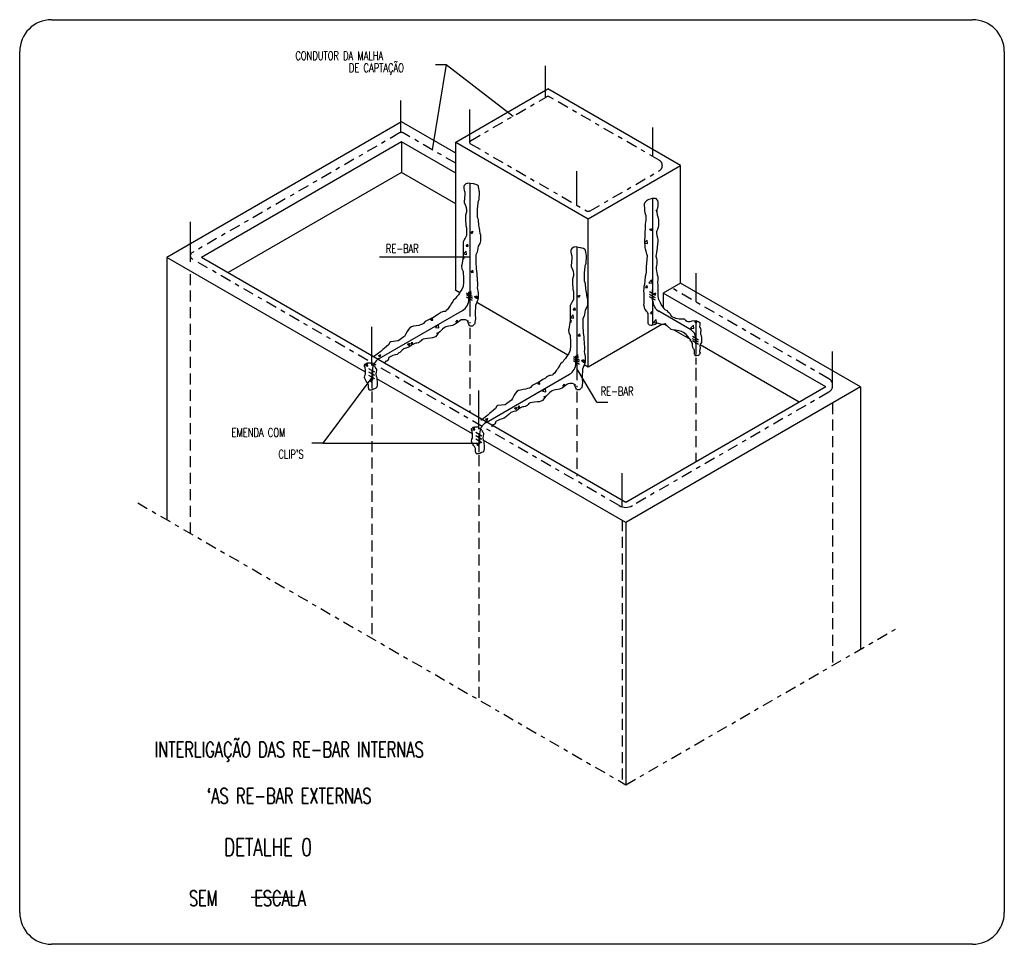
# Model space of a CAD drawing. Header units: millimetres. Extents: x 4477830 to 4478275, y -30323838 to -30323445.
# Tile 97 of 124: x 4478155 to 4478178, y -30323610 to -30323589. Entities that reach past the tile are written whole.
import ezdxf

# ---------------------------------------------------------------- set-up
doc = ezdxf.new("R2010")
doc.units = ezdxf.units.MM
for name, pattern in [('DASHDOT', [2.54, 1.27, -0.635, 0, -0.635]), ('DASHED', [1.905, 1.27, -0.635]), ('NULL', [0])]:
    doc.linetypes.add(name, pattern=pattern)
for name, color, linetype, lineweight in [('C01', 1, 'Continuous', 30), ('C02', 2, 'Continuous', 30), ('C03', 3, 'Continuous', 30), ('C04', 4, 'Continuous', 30), ('C05', 4, 'Continuous', 30), ('C06', 6, 'Continuous', 30), ('P-MARGEM', 4, 'Continuous', 30)]:
    doc.layers.add(name, color=color, linetype=linetype, lineweight=lineweight)
doc.styles.add('ROMANS', font='romans.shx', dxfattribs={"width": 0.7})

msp = doc.modelspace()

# ---------------------------------------------------------------- linework, layer by layer
at = {"color": 18, "true_color": 0x000000}
for p, q in [((4478169.789, -30323593.436), (4478169.806, -30323593.416)), ((4478169.789, -30323593.436), (4478169.806, -30323593.437)), ((4478165.52, -30323593.919), (4478165.576, -30323593.898)), ((4478165.52, -30323593.919), (4478165.56, -30323593.946)), ((4478165.56, -30323593.946), (4478165.576, -30323593.898)), ((4478169.641, -30323593.853), (4478169.697, -30323593.832)), ((4478169.641, -30323593.853), (4478169.681, -30323593.88)), ((4478169.681, -30323593.88), (4478169.697, -30323593.832)), ((4478169.531, -30323594.159), (4478169.582, -30323594.106)), ((4478169.532, -30323594.172), (4478169.591, -30323594.182)), ((4478169.591, -30323594.182), (4478169.582, -30323594.106)), ((4478165.357, -30323594.42), (4478165.419, -30323594.355)), ((4478165.428, -30323594.431), (4478165.419, -30323594.355)), ((4478165.42, -30323594.238), (4478165.459, -30323594.192)), ((4478165.42, -30323594.238), (4478165.468, -30323594.242)), ((4478165.468, -30323594.242), (4478165.459, -30323594.192)), ((4478165.347, -30323594.514), (4478165.365, -30323594.526)), ((4478165.351, -30323594.49), (4478165.381, -30323594.478)), ((4478165.357, -30323594.42), (4478165.428, -30323594.431)), ((4478165.365, -30323594.526), (4478165.381, -30323594.478)), ((4478165.532, -30323594.839), (4478165.57, -30323594.794)), ((4478165.532, -30323594.839), (4478165.579, -30323594.844)), ((4478165.579, -30323594.844), (4478165.57, -30323594.794)), ((4478169.626, -30323595.082), (4478169.688, -30323595.017)), ((4478169.626, -30323595.082), (4478169.697, -30323595.093)), ((4478169.697, -30323595.093), (4478169.688, -30323595.017)), ((4478165.463, -30323595.332), (4478165.525, -30323595.267)), ((4478165.534, -30323595.343), (4478165.525, -30323595.267)), ((4478169.548, -30323595.191), (4478169.587, -30323595.145)), ((4478169.548, -30323595.191), (4478169.596, -30323595.195)), ((4478169.596, -30323595.195), (4478169.587, -30323595.145)), ((4478165.463, -30323595.332), (4478165.534, -30323595.343)), ((4478165.608, -30323595.402), (4478165.664, -30323595.38)), ((4478165.608, -30323595.402), (4478165.648, -30323595.428)), ((4478165.643, -30323595.441), (4478165.681, -30323595.395)), ((4478165.643, -30323595.441), (4478165.69, -30323595.445)), ((4478165.648, -30323595.428), (4478165.664, -30323595.38)), ((4478165.69, -30323595.445), (4478165.681, -30323595.395)), ((4478167.983, -30323595.387), (4478168.039, -30323595.366)), ((4478167.983, -30323595.387), (4478168.023, -30323595.414)), ((4478168.023, -30323595.414), (4478168.039, -30323595.366)), ((4478169.73, -30323595.336), (4478169.785, -30323595.314)), ((4478169.73, -30323595.336), (4478169.769, -30323595.363)), ((4478169.769, -30323595.363), (4478169.785, -30323595.314)), ((4478167.884, -30323595.706), (4478167.922, -30323595.66)), ((4478167.884, -30323595.706), (4478167.932, -30323595.71)), ((4478167.932, -30323595.71), (4478167.922, -30323595.66)), ((4478169.659, -30323595.793), (4478169.698, -30323595.747)), ((4478169.707, -30323595.797), (4478169.698, -30323595.747)), ((4478164.606, -30323595.943), (4478164.645, -30323595.897)), ((4478164.606, -30323595.943), (4478164.654, -30323595.947)), ((4478164.654, -30323595.947), (4478164.645, -30323595.897)), ((4478165.18, -30323595.993), (4478165.218, -30323595.947)), ((4478165.18, -30323595.993), (4478165.219, -30323595.996)), ((4478165.226, -30323595.991), (4478165.218, -30323595.947)), ((4478165.453, -30323595.967), (4478165.469, -30323595.96)), ((4478165.461, -30323595.986), (4478165.469, -30323595.96)), ((4478167.81, -30323595.982), (4478167.828, -30323595.994)), ((4478167.814, -30323595.958), (4478167.844, -30323595.946)), ((4478167.82, -30323595.888), (4478167.882, -30323595.823)), ((4478167.82, -30323595.888), (4478167.891, -30323595.899)), ((4478167.828, -30323595.994), (4478167.844, -30323595.946)), ((4478167.891, -30323595.899), (4478167.883, -30323595.823)), ((4478169.659, -30323595.793), (4478169.707, -30323595.797)), ((4478169.732, -30323595.994), (4478169.794, -30323595.929)), ((4478169.803, -30323596.005), (4478169.794, -30323595.929)), ((4478170.684, -30323595.98), (4478170.73, -30323595.963)), ((4478170.684, -30323595.98), (4478170.724, -30323596.007)), ((4478170.724, -30323596.007), (4478170.738, -30323595.966)), ((4478164.715, -30323596.111), (4478164.777, -30323596.046)), ((4478164.715, -30323596.111), (4478164.786, -30323596.122)), ((4478164.741, -30323596.24), (4478164.797, -30323596.218)), ((4478164.786, -30323596.122), (4478164.778, -30323596.046)), ((4478164.794, -30323596.227), (4478164.797, -30323596.218)), ((4478169.732, -30323595.994), (4478169.803, -30323596.005)), ((4478170.586, -30323596.126), (4478170.648, -30323596.062)), ((4478170.586, -30323596.126), (4478170.657, -30323596.137)), ((4478170.657, -30323596.138), (4478170.648, -30323596.062)), ((4478164.741, -30323596.24), (4478164.766, -30323596.256)), ((4478167.995, -30323596.308), (4478168.033, -30323596.262)), ((4478167.995, -30323596.308), (4478168.043, -30323596.312)), ((4478168.043, -30323596.312), (4478168.033, -30323596.262)), ((4478164.069, -30323596.498), (4478164.125, -30323596.476)), ((4478164.069, -30323596.498), (4478164.109, -30323596.525)), ((4478164.109, -30323596.525), (4478164.125, -30323596.476)), ((4478164.143, -30323596.494), (4478164.182, -30323596.448)), ((4478164.143, -30323596.494), (4478164.191, -30323596.498)), ((4478164.191, -30323596.498), (4478164.182, -30323596.448)), ((4478163.397, -30323596.756), (4478163.453, -30323596.734)), ((4478163.397, -30323596.756), (4478163.437, -30323596.783)), ((4478163.437, -30323596.783), (4478163.453, -30323596.734)), ((4478167.926, -30323596.8), (4478167.989, -30323596.735)), ((4478167.926, -30323596.8), (4478167.997, -30323596.811)), ((4478167.997, -30323596.811), (4478167.989, -30323596.735)), ((4478168.071, -30323596.87), (4478168.127, -30323596.848)), ((4478168.071, -30323596.87), (4478168.111, -30323596.896)), ((4478168.106, -30323596.909), (4478168.144, -30323596.863)), ((4478168.111, -30323596.897), (4478168.127, -30323596.848)), ((4478168.154, -30323596.914), (4478168.145, -30323596.863)), ((4478163.106, -30323596.996), (4478163.145, -30323596.95)), ((4478163.106, -30323596.996), (4478163.154, -30323597)), ((4478163.154, -30323597), (4478163.145, -30323596.95)), ((4478168.106, -30323596.909), (4478168.154, -30323596.914)), ((4478163.202, -30323597.336), (4478163.258, -30323597.314)), ((4478163.202, -30323597.336), (4478163.242, -30323597.363)), ((4478163.242, -30323597.363), (4478163.258, -30323597.314)), ((4478167.069, -30323597.411), (4478167.108, -30323597.365)), ((4478167.069, -30323597.411), (4478167.117, -30323597.415)), ((4478167.117, -30323597.415), (4478167.108, -30323597.365)), ((4478167.178, -30323597.579), (4478167.241, -30323597.514)), ((4478167.178, -30323597.579), (4478167.25, -30323597.59)), ((4478167.25, -30323597.59), (4478167.241, -30323597.514)), ((4478167.643, -30323597.461), (4478167.682, -30323597.415)), ((4478167.643, -30323597.461), (4478167.682, -30323597.464)), ((4478167.69, -30323597.459), (4478167.682, -30323597.415)), ((4478167.916, -30323597.435), (4478167.933, -30323597.428)), ((4478167.924, -30323597.455), (4478167.933, -30323597.428)), ((4478167.205, -30323597.708), (4478167.261, -30323597.686)), ((4478167.205, -30323597.708), (4478167.229, -30323597.724)), ((4478167.258, -30323597.695), (4478167.261, -30323597.686)), ((4478166.532, -30323597.966), (4478166.588, -30323597.944)), ((4478166.532, -30323597.966), (4478166.572, -30323597.993)), ((4478166.572, -30323597.993), (4478166.588, -30323597.944)), ((4478166.606, -30323597.962), (4478166.645, -30323597.916)), ((4478166.606, -30323597.962), (4478166.654, -30323597.966)), ((4478166.654, -30323597.966), (4478166.645, -30323597.916)), ((4478165.86, -30323598.224), (4478165.916, -30323598.202)), ((4478165.86, -30323598.224), (4478165.9, -30323598.251)), ((4478165.9, -30323598.251), (4478165.916, -30323598.202)), ((4478165.57, -30323598.464), (4478165.608, -30323598.418)), ((4478165.57, -30323598.464), (4478165.618, -30323598.468)), ((4478165.618, -30323598.468), (4478165.608, -30323598.418)), ((4478165.666, -30323598.804), (4478165.722, -30323598.782)), ((4478165.666, -30323598.804), (4478165.705, -30323598.831)), ((4478165.705, -30323598.831), (4478165.722, -30323598.782))]:
    msp.add_line(p, q, dxfattribs=at)
at = {"layer": 'C01', "linetype": 'DASHDOT', "ltscale": 0.2}
for p, q in [((4478157.857, -30323600.15), (4478169.094, -30323606.637)), ((4478169.094, -30323606.637), (4478175.36, -30323603.019))]:
    msp.add_line(p, q, dxfattribs=at)
at = {"layer": 'C02', "color": 5}
for p, q in [((4478164.96, -30323590.061), (4478164.637, -30323592.021)), ((4478164.71, -30323590.061), (4478164.96, -30323590.061)), ((4478164.96, -30323590.061), (4478166.501, -30323591.248)), ((4478163.426, -30323594.489), (4478165.502, -30323594.489)), ((4478168.428, -30323597.83), (4478167.966, -30323597.056)), ((4478163.25, -30323597.263), (4478162.119, -30323598.778)), ((4478168.428, -30323597.83), (4478168.678, -30323597.83)), ((4478162.119, -30323598.778), (4478161.869, -30323598.778)), ((4478162.119, -30323598.778), (4478165.713, -30323598.778))]:
    msp.add_line(p, q, dxfattribs=at)
at = {"layer": 'C02', "color": 116, "true_color": 0x136734}
for points in [[(4478165.502, -30323592.789), (4478165.45, -30323592.797), (4478165.435, -30323592.797), (4478165.412, -30323592.808), (4478165.389, -30323592.827), (4478165.374, -30323592.846), (4478165.363, -30323592.869), (4478165.363, -30323592.907), (4478165.371, -30323592.949), (4478165.386, -30323592.998), (4478165.389, -30323593.07), (4478165.382, -30323593.124), (4478165.374, -30323593.238), (4478165.401, -30323593.306), (4478165.42, -30323593.348), (4478165.428, -30323593.408), (4478165.428, -30323593.458), (4478165.405, -30323593.53), (4478165.401, -30323593.617), (4478165.412, -30323593.762), (4478165.424, -30323593.819), (4478165.424, -30323593.872), (4478165.428, -30323593.993), (4478165.397, -30323594.058), (4478165.382, -30323594.077), (4478165.371, -30323594.096), (4478165.363, -30323594.111), (4478165.352, -30323594.145), (4478165.348, -30323594.202), (4478165.348, -30323594.244), (4478165.348, -30323594.275), (4478165.348, -30323594.377), (4478165.348, -30323594.43), (4478165.352, -30323594.484), (4478165.348, -30323594.506), (4478165.344, -30323594.533), (4478165.321, -30323594.681), (4478165.31, -30323594.704), (4478165.321, -30323594.761), (4478165.348, -30323594.825), (4478165.352, -30323594.867), (4478165.359, -30323594.947), (4478165.359, -30323595.015), (4478165.359, -30323595.027), (4478165.359, -30323595.046), (4478165.359, -30323595.069), (4478165.348, -30323595.167), (4478165.317, -30323595.239), (4478165.283, -30323595.293), (4478165.264, -30323595.323), (4478165.241, -30323595.357), (4478165.226, -30323595.376), (4478165.203, -30323595.399), (4478165.184, -30323595.426), (4478165.165, -30323595.452), (4478165.127, -30323595.483), (4478165.112, -30323595.513), (4478165.074, -30323595.57), (4478165.055, -30323595.6), (4478165.036, -30323595.627), (4478164.987, -30323595.695), (4478164.96, -30323595.722), (4478164.949, -30323595.733), (4478164.933, -30323595.741), (4478164.896, -30323595.748), (4478164.876, -30323595.752), (4478164.861, -30323595.76), (4478164.831, -30323595.771), (4478164.808, -30323595.79), (4478164.778, -30323595.809), (4478164.717, -30323595.843), (4478164.69, -30323595.866), (4478164.652, -30323595.889), (4478164.626, -30323595.9), (4478164.477, -30323595.976), (4478164.436, -30323596.022), (4478164.413, -30323596.037), (4478164.371, -30323596.052), (4478164.325, -30323596.064), (4478164.264, -30323596.071), (4478164.204, -30323596.083), (4478164.158, -30323596.098), (4478164.12, -30323596.121), (4478164.094, -30323596.155), (4478164.063, -30323596.201), (4478164.021, -30323596.277), (4478163.999, -30323596.318), (4478163.941, -30323596.356), (4478163.888, -30323596.394), (4478163.85, -30323596.421), (4478163.687, -30323596.44), (4478163.664, -30323596.455), (4478163.634, -30323596.508), (4478163.588, -30323596.546), (4478163.577, -30323596.558), (4478163.55, -30323596.577), (4478163.531, -30323596.596), (4478163.501, -30323596.618), (4478163.455, -30323596.664), (4478163.289, -30323596.786)], [(4478165.502, -30323592.789), (4478165.576, -30323592.8), (4478165.587, -30323592.8), (4478165.61, -30323592.808), (4478165.659, -30323592.819), (4478165.686, -30323592.838), (4478165.697, -30323592.861), (4478165.697, -30323592.876), (4478165.705, -30323592.914), (4478165.713, -30323592.956), (4478165.72, -30323592.986), (4478165.72, -30323593.009), (4478165.72, -30323593.043), (4478165.713, -30323593.127), (4478165.709, -30323593.172), (4478165.705, -30323593.191), (4478165.697, -30323593.214), (4478165.69, -30323593.229), (4478165.686, -30323593.248), (4478165.675, -30323593.389), (4478165.671, -30323593.434), (4478165.671, -30323593.491), (4478165.671, -30323593.541), (4478165.675, -30323593.571), (4478165.686, -30323593.605), (4478165.697, -30323593.632), (4478165.705, -30323593.765), (4478165.713, -30323593.792), (4478165.724, -30323593.875), (4478165.724, -30323593.898), (4478165.735, -30323593.94), (4478165.747, -30323593.981), (4478165.747, -30323594.054), (4478165.747, -30323594.118), (4478165.735, -30323594.179), (4478165.697, -30323594.244), (4478165.675, -30323594.38), (4478165.644, -30323594.437), (4478165.64, -30323594.487), (4478165.64, -30323594.525), (4478165.64, -30323594.608), (4478165.648, -30323594.764), (4478165.663, -30323594.867), (4478165.667, -30323594.897), (4478165.678, -30323595.11), (4478165.678, -30323595.155), (4478165.675, -30323595.197), (4478165.678, -30323595.239), (4478165.69, -30323595.269), (4478165.697, -30323595.319), (4478165.697, -30323595.353), (4478165.694, -30323595.379), (4478165.694, -30323595.436), (4478165.686, -30323595.467), (4478165.667, -30323595.528), (4478165.648, -30323595.566), (4478165.636, -30323595.604), (4478165.633, -30323595.649), (4478165.633, -30323595.683), (4478165.629, -30323595.71), (4478165.625, -30323595.74), (4478165.629, -30323595.82), (4478165.633, -30323595.915), (4478165.629, -30323595.953), (4478165.621, -30323595.995), (4478165.617, -30323596.014), (4478165.61, -30323596.037), (4478165.599, -30323596.044), (4478165.572, -30323596.071), (4478165.557, -30323596.078), (4478165.522, -30323596.078), (4478165.503, -30323596.078), (4478165.492, -30323596.067), (4478165.481, -30323596.044), (4478165.473, -30323596.018), (4478165.45, -30323595.961), (4478165.439, -30323595.949), (4478165.405, -30323595.934), (4478165.352, -30323595.934), (4478165.302, -30323595.938), (4478165.272, -30323595.957), (4478165.211, -30323596.002), (4478165.165, -30323596.037), (4478165.101, -30323596.063), (4478165.063, -30323596.075), (4478165.013, -30323596.078), (4478164.949, -30323596.097), (4478164.922, -30323596.109), (4478164.876, -30323596.147), (4478164.819, -30323596.204), (4478164.774, -30323596.246), (4478164.743, -30323596.287), (4478164.709, -30323596.325), (4478164.641, -30323596.352), (4478164.599, -30323596.356), (4478164.527, -30323596.363), (4478164.474, -30323596.371), (4478164.432, -30323596.378), (4478164.397, -30323596.394), (4478164.379, -30323596.416), (4478164.36, -30323596.435), (4478164.341, -30323596.451), (4478164.318, -30323596.462), (4478164.283, -30323596.473), (4478164.257, -30323596.473), (4478164.234, -30323596.481), (4478164.219, -30323596.489), (4478164.177, -30323596.508), (4478164.15, -30323596.53), (4478164.12, -30323596.553), (4478164.097, -30323596.568), (4478164.055, -30323596.58), (4478163.987, -30323596.603), (4478163.949, -30323596.637), (4478163.888, -30323596.686), (4478163.865, -30323596.698), (4478163.831, -30323596.732), (4478163.782, -30323596.743), (4478163.729, -30323596.758), (4478163.637, -30323596.804), (4478163.63, -30323596.823), (4478163.63, -30323596.842), (4478163.618, -30323596.865), (4478163.592, -30323596.884), (4478163.573, -30323596.887), (4478163.536, -30323596.928)], [(4478169.704, -30323593.139), (4478169.774, -30323593.139), (4478169.806, -30323593.171), (4478169.822, -30323593.187), (4478169.83, -30323593.227), (4478169.83, -30323593.267), (4478169.83, -30323593.315), (4478169.822, -30323593.363), (4478169.806, -30323593.395), (4478169.806, -30323593.467), (4478169.814, -30323593.523), (4478169.83, -30323593.563), (4478169.846, -30323593.636), (4478169.846, -30323593.716), (4478169.846, -30323593.772), (4478169.838, -30323593.804), (4478169.822, -30323593.86), (4478169.806, -30323593.884), (4478169.798, -30323593.908), (4478169.798, -30323593.94), (4478169.806, -30323593.996), (4478169.822, -30323594.052), (4478169.83, -30323594.092), (4478169.83, -30323594.141), (4478169.822, -30323594.181), (4478169.814, -30323594.277), (4478169.798, -30323594.389), (4478169.79, -30323594.429), (4478169.782, -30323594.469), (4478169.798, -30323594.525), (4478169.806, -30323594.557), (4478169.806, -30323594.613), (4478169.806, -30323594.653), (4478169.798, -30323594.686), (4478169.79, -30323594.718), (4478169.79, -30323594.766), (4478169.806, -30323594.854), (4478169.814, -30323594.902), (4478169.83, -30323594.942), (4478169.83, -30323594.99), (4478169.83, -30323595.022), (4478169.822, -30323595.054), (4478169.822, -30323595.094), (4478169.83, -30323595.126), (4478169.83, -30323595.214), (4478169.83, -30323595.255), (4478169.83, -30323595.287), (4478169.83, -30323595.351), (4478169.83, -30323595.383), (4478169.838, -30323595.447), (4478169.886, -30323595.535), (4478169.918, -30323595.607), (4478169.95, -30323595.655), (4478169.966, -30323595.679), (4478169.99, -30323595.695), (4478170.038, -30323595.719), (4478170.062, -30323595.751), (4478170.086, -30323595.767), (4478170.118, -30323595.799), (4478170.135, -30323595.848), (4478170.239, -30323595.896), (4478170.255, -30323595.896), (4478170.319, -30323595.912), (4478170.359, -30323595.912), (4478170.439, -30323595.912), (4478170.471, -30323595.944), (4478170.495, -30323595.968), (4478170.519, -30323595.976), (4478170.575, -30323595.976), (4478170.624, -30323595.96), (4478170.702, -30323595.952), (4478170.777, -30323595.981), (4478170.796, -30323595.997), (4478170.796, -30323596.021), (4478170.796, -30323596.04), (4478170.796, -30323596.062), (4478170.793, -30323596.09), (4478170.799, -30323596.115), (4478170.812, -30323596.133), (4478170.818, -30323596.18), (4478170.818, -30323596.195), (4478170.814, -30323596.208), (4478170.812, -30323596.236), (4478170.814, -30323596.267), (4478170.824, -30323596.298), (4478170.833, -30323596.348), (4478170.833, -30323596.394), (4478170.833, -30323596.435), (4478170.833, -30323596.459), (4478170.821, -30323596.481), (4478170.808, -30323596.497), (4478170.802, -30323596.515), (4478170.799, -30323596.534), (4478170.802, -30323596.59), (4478170.799, -30323596.609), (4478170.793, -30323596.661), (4478170.793, -30323596.677), (4478170.802, -30323596.689), (4478170.793, -30323596.73), (4478170.783, -30323596.742), (4478170.765, -30323596.755), (4478170.752, -30323596.758), (4478170.718, -30323596.761), (4478170.712, -30323596.761), (4478170.703, -30323596.761), (4478170.697, -30323596.761), (4478170.693, -30323596.758), (4478170.687, -30323596.752), (4478170.684, -30323596.739), (4478170.678, -30323596.724), (4478170.678, -30323596.699), (4478170.678, -30323596.677), (4478170.678, -30323596.655), (4478170.672, -30323596.627), (4478170.653, -30323596.605), (4478170.65, -30323596.602), (4478170.634, -30323596.574), (4478170.625, -30323596.528), (4478170.625, -30323596.481), (4478170.616, -30323596.456), (4478170.603, -30323596.438), (4478170.575, -30323596.416), (4478170.588, -30323596.394), (4478170.575, -30323596.382), (4478170.553, -30323596.357), (4478170.529, -30323596.326), (4478170.485, -30323596.276), (4478170.423, -30323596.23), (4478170.373, -30323596.202), (4478170.32, -30323596.186), (4478170.274, -30323596.18), (4478170.236, -30323596.177), (4478170.199, -30323596.171), (4478170.137, -30323596.155), (4478170.047, -30323596.077), (4478170.028, -30323596.056), (4478170.006, -30323596.031), (4478169.988, -30323596.031), (4478169.975, -30323596.034), (4478169.957, -30323596.043), (4478169.938, -30323596.043), (4478169.929, -30323596.043), (4478169.898, -30323596.034), (4478169.87, -30323596.031), (4478169.845, -30323596.018), (4478169.82, -30323596.015), (4478169.78, -30323596.034), (4478169.767, -30323596.04), (4478169.704, -30323596.06), (4478169.686, -30323596.068), (4478169.671, -30323596.068), (4478169.636, -30323596.059), (4478169.621, -30323596.046), (4478169.612, -30323596.034), (4478169.605, -30323596.015), (4478169.605, -30323595.987), (4478169.605, -30323595.903), (4478169.605, -30323595.823), (4478169.605, -30323595.792), (4478169.593, -30323595.77), (4478169.584, -30323595.751), (4478169.571, -30323595.736), (4478169.553, -30323595.717), (4478169.534, -30323595.68), (4478169.522, -30323595.652), (4478169.515, -30323595.614), (4478169.509, -30323595.59), (4478169.515, -30323595.555), (4478169.518, -30323595.481), (4478169.518, -30323595.4), (4478169.518, -30323595.36), (4478169.512, -30323595.313), (4478169.509, -30323595.276), (4478169.515, -30323595.204), (4478169.518, -30323595.164), (4478169.531, -30323595.117), (4478169.537, -30323595.04), (4478169.546, -30323594.931), (4478169.562, -30323594.878), (4478169.568, -30323594.838), (4478169.568, -30323594.717), (4478169.59, -30323594.462), (4478169.574, -30323594.425), (4478169.562, -30323594.359), (4478169.55, -30323594.313), (4478169.54, -30323594.266), (4478169.528, -30323594.129), (4478169.528, -30323594.092), (4478169.537, -30323594.027), (4478169.546, -30323593.735), (4478169.562, -30323593.642), (4478169.562, -30323593.617), (4478169.562, -30323593.58), (4478169.562, -30323593.539), (4478169.55, -30323593.505), (4478169.537, -30323593.465), (4478169.531, -30323593.427), (4478169.528, -30323593.399), (4478169.528, -30323593.359), (4478169.525, -30323593.312), (4478169.525, -30323593.263), (4478169.537, -30323593.229), (4478169.584, -30323593.179), (4478169.609, -30323593.163), (4478169.704, -30323593.139)], [(4478167.966, -30323594.257), (4478167.914, -30323594.265), (4478167.898, -30323594.265), (4478167.876, -30323594.276), (4478167.853, -30323594.295), (4478167.838, -30323594.314), (4478167.826, -30323594.337), (4478167.826, -30323594.375), (4478167.834, -30323594.417), (4478167.849, -30323594.466), (4478167.853, -30323594.539), (4478167.845, -30323594.592), (4478167.838, -30323594.706), (4478167.864, -30323594.774), (4478167.883, -30323594.816), (4478167.891, -30323594.877), (4478167.891, -30323594.926), (4478167.868, -30323594.998), (4478167.864, -30323595.085), (4478167.876, -30323595.23), (4478167.887, -30323595.287), (4478167.887, -30323595.34), (4478167.891, -30323595.462), (4478167.86, -30323595.526), (4478167.845, -30323595.545), (4478167.834, -30323595.564), (4478167.826, -30323595.579), (4478167.815, -30323595.614), (4478167.811, -30323595.671), (4478167.811, -30323595.712), (4478167.811, -30323595.743), (4478167.811, -30323595.845), (4478167.811, -30323595.898), (4478167.815, -30323595.952), (4478167.811, -30323595.974), (4478167.807, -30323596.001), (4478167.784, -30323596.149), (4478167.773, -30323596.172), (4478167.784, -30323596.229), (4478167.811, -30323596.294), (4478167.815, -30323596.335), (4478167.823, -30323596.415), (4478167.823, -30323596.483), (4478167.823, -30323596.495), (4478167.823, -30323596.514), (4478167.823, -30323596.537), (4478167.811, -30323596.635), (4478167.781, -30323596.708), (4478167.746, -30323596.761), (4478167.727, -30323596.791), (4478167.705, -30323596.825), (4478167.689, -30323596.844), (4478167.667, -30323596.867), (4478167.648, -30323596.894), (4478167.629, -30323596.92), (4478167.591, -30323596.951), (4478167.575, -30323596.981), (4478167.537, -30323597.038), (4478167.518, -30323597.068), (4478167.499, -30323597.095), (4478167.45, -30323597.163), (4478167.423, -30323597.19), (4478167.412, -30323597.201), (4478167.397, -30323597.209), (4478167.359, -30323597.217), (4478167.34, -30323597.22), (4478167.324, -30323597.228), (4478167.294, -30323597.239), (4478167.271, -30323597.258), (4478167.241, -30323597.277), (4478167.18, -30323597.312), (4478167.154, -30323597.334), (4478167.115, -30323597.357), (4478167.089, -30323597.369), (4478166.941, -30323597.445), (4478166.899, -30323597.49), (4478166.876, -30323597.505), (4478166.834, -30323597.52), (4478166.789, -30323597.532), (4478166.728, -30323597.539), (4478166.667, -30323597.551), (4478166.621, -30323597.566), (4478166.584, -30323597.589), (4478166.557, -30323597.623), (4478166.526, -30323597.669), (4478166.485, -30323597.745), (4478166.462, -30323597.786), (4478166.405, -30323597.824), (4478166.352, -30323597.862), (4478166.313, -30323597.889), (4478166.15, -30323597.908), (4478166.127, -30323597.923), (4478166.097, -30323597.976), (4478166.051, -30323598.014), (4478166.04, -30323598.026), (4478166.013, -30323598.045), (4478165.994, -30323598.064), (4478165.964, -30323598.086), (4478165.918, -30323598.132), (4478165.753, -30323598.254)], [(4478167.966, -30323594.257), (4478168.039, -30323594.268), (4478168.051, -30323594.268), (4478168.073, -30323594.276), (4478168.123, -30323594.287), (4478168.149, -30323594.306), (4478168.161, -30323594.329), (4478168.161, -30323594.344), (4478168.168, -30323594.382), (4478168.176, -30323594.424), (4478168.184, -30323594.454), (4478168.184, -30323594.477), (4478168.184, -30323594.511), (4478168.176, -30323594.595), (4478168.172, -30323594.64), (4478168.168, -30323594.659), (4478168.161, -30323594.682), (4478168.153, -30323594.697), (4478168.149, -30323594.716), (4478168.138, -30323594.857), (4478168.134, -30323594.903), (4478168.134, -30323594.96), (4478168.134, -30323595.009), (4478168.138, -30323595.039), (4478168.149, -30323595.074), (4478168.161, -30323595.1), (4478168.168, -30323595.233), (4478168.176, -30323595.26), (4478168.187, -30323595.343), (4478168.187, -30323595.366), (4478168.199, -30323595.408), (4478168.21, -30323595.45), (4478168.21, -30323595.522), (4478168.21, -30323595.586), (4478168.199, -30323595.647), (4478168.161, -30323595.712), (4478168.138, -30323595.848), (4478168.107, -30323595.905), (4478168.104, -30323595.955), (4478168.104, -30323595.993), (4478168.104, -30323596.076), (4478168.111, -30323596.232), (4478168.126, -30323596.335), (4478168.13, -30323596.365), (4478168.142, -30323596.578), (4478168.142, -30323596.623), (4478168.138, -30323596.665), (4478168.142, -30323596.707), (4478168.153, -30323596.737), (4478168.161, -30323596.787), (4478168.161, -30323596.821), (4478168.157, -30323596.848), (4478168.157, -30323596.904), (4478168.149, -30323596.935), (4478168.13, -30323596.996), (4478168.111, -30323597.034), (4478168.1, -30323597.072), (4478168.096, -30323597.117), (4478168.096, -30323597.151), (4478168.092, -30323597.178), (4478168.088, -30323597.208), (4478168.092, -30323597.288), (4478168.096, -30323597.383), (4478168.092, -30323597.421), (4478168.085, -30323597.463), (4478168.081, -30323597.482), (4478168.073, -30323597.505), (4478168.062, -30323597.512), (4478168.035, -30323597.539), (4478168.02, -30323597.546), (4478167.986, -30323597.546), (4478167.967, -30323597.546), (4478167.955, -30323597.535), (4478167.944, -30323597.512), (4478167.937, -30323597.486), (4478167.914, -30323597.429), (4478167.902, -30323597.417), (4478167.868, -30323597.402), (4478167.815, -30323597.402), (4478167.765, -30323597.406), (4478167.735, -30323597.425), (4478167.674, -30323597.471), (4478167.629, -30323597.505), (4478167.564, -30323597.531), (4478167.526, -30323597.543), (4478167.477, -30323597.546), (4478167.412, -30323597.565), (4478167.385, -30323597.577), (4478167.34, -30323597.615), (4478167.283, -30323597.672), (4478167.237, -30323597.714), (4478167.207, -30323597.755), (4478167.173, -30323597.793), (4478167.104, -30323597.82), (4478167.062, -30323597.824), (4478166.99, -30323597.831), (4478166.937, -30323597.839), (4478166.895, -30323597.847), (4478166.861, -30323597.862), (4478166.842, -30323597.885), (4478166.823, -30323597.904), (4478166.804, -30323597.919), (4478166.781, -30323597.93), (4478166.747, -30323597.942), (4478166.72, -30323597.942), (4478166.698, -30323597.949), (4478166.682, -30323597.957), (4478166.64, -30323597.976), (4478166.614, -30323597.999), (4478166.584, -30323598.021), (4478166.561, -30323598.036), (4478166.519, -30323598.048), (4478166.45, -30323598.071), (4478166.412, -30323598.105), (4478166.352, -30323598.154), (4478166.329, -30323598.166), (4478166.295, -30323598.2), (4478166.245, -30323598.211), (4478166.192, -30323598.226), (4478166.101, -30323598.272), (4478166.093, -30323598.291), (4478166.093, -30323598.31), (4478166.082, -30323598.333), (4478166.055, -30323598.352), (4478166.036, -30323598.356), (4478165.999, -30323598.396)], [(4478163.25, -30323596.963), (4478163.295, -30323596.986), (4478163.299, -30323596.994), (4478163.318, -30323597.009), (4478163.322, -30323597.024), (4478163.33, -30323597.047), (4478163.33, -30323597.047), (4478163.345, -30323597.058), (4478163.352, -30323597.081), (4478163.352, -30323597.104), (4478163.345, -30323597.134), (4478163.341, -30323597.184), (4478163.345, -30323597.229), (4478163.36, -30323597.264), (4478163.364, -30323597.305), (4478163.368, -30323597.366), (4478163.371, -30323597.431), (4478163.364, -30323597.484), (4478163.337, -30323597.51), (4478163.311, -30323597.522), (4478163.288, -30323597.533), (4478163.272, -30323597.541), (4478163.25, -30323597.552), (4478163.204, -30323597.552), (4478163.197, -30323597.552), (4478163.181, -30323597.541), (4478163.178, -30323597.522), (4478163.17, -30323597.499), (4478163.17, -30323597.469), (4478163.17, -30323597.431), (4478163.166, -30323597.416), (4478163.147, -30323597.385), (4478163.132, -30323597.37), (4478163.117, -30323597.347), (4478163.105, -30323597.332), (4478163.094, -30323597.305), (4478163.083, -30323597.286), (4478163.079, -30323597.26), (4478163.086, -30323597.214), (4478163.098, -30323597.188), (4478163.102, -30323597.085), (4478163.094, -30323597.039), (4478163.079, -30323597.001), (4478163.079, -30323596.979), (4478163.09, -30323596.96), (4478163.117, -30323596.941), (4478163.143, -30323596.929), (4478163.162, -30323596.929), (4478163.212, -30323596.929), (4478163.223, -30323596.933), (4478163.25, -30323596.963)], [(4478165.713, -30323598.432), (4478165.759, -30323598.454), (4478165.762, -30323598.462), (4478165.782, -30323598.477), (4478165.785, -30323598.492), (4478165.793, -30323598.515), (4478165.793, -30323598.515), (4478165.808, -30323598.527), (4478165.816, -30323598.549), (4478165.816, -30323598.572), (4478165.808, -30323598.602), (4478165.804, -30323598.652), (4478165.808, -30323598.697), (4478165.823, -30323598.732), (4478165.827, -30323598.773), (4478165.831, -30323598.834), (4478165.835, -30323598.899), (4478165.827, -30323598.952), (4478165.801, -30323598.979), (4478165.774, -30323598.99), (4478165.751, -30323599.001), (4478165.736, -30323599.009), (4478165.713, -30323599.02), (4478165.667, -30323599.02), (4478165.66, -30323599.02), (4478165.645, -30323599.009), (4478165.641, -30323598.99), (4478165.633, -30323598.967), (4478165.633, -30323598.937), (4478165.633, -30323598.899), (4478165.629, -30323598.884), (4478165.61, -30323598.853), (4478165.595, -30323598.838), (4478165.58, -30323598.815), (4478165.569, -30323598.8), (4478165.557, -30323598.773), (4478165.546, -30323598.754), (4478165.542, -30323598.728), (4478165.55, -30323598.682), (4478165.561, -30323598.656), (4478165.565, -30323598.553), (4478165.557, -30323598.508), (4478165.542, -30323598.47), (4478165.542, -30323598.447), (4478165.553, -30323598.428), (4478165.58, -30323598.409), (4478165.607, -30323598.397), (4478165.626, -30323598.397), (4478165.675, -30323598.397), (4478165.687, -30323598.401), (4478165.713, -30323598.432)]]:
    msp.add_lwpolyline(points, dxfattribs=at)
at = {"layer": 'C04', "color": 146, "true_color": 0x105689}
for p, q in [((4478165.177, -30323591.85), (4478167.302, -30323590.623)), ((4478170.354, -30323592.385), (4478167.302, -30323590.623)), ((4478163.927, -30323591.38), (4478158.527, -30323594.498)), ((4478165.177, -30323592.102), (4478163.927, -30323591.38)), ((4478169.704, -30323591.51), (4478169.704, -30323592.172)), ((4478163.927, -30323591.842), (4478159.327, -30323594.498)), ((4478165.177, -30323592.564), (4478163.927, -30323591.842)), ((4478163.927, -30323591.842), (4478163.927, -30323592.546)), ((4478165.177, -30323595.26), (4478165.177, -30323591.85)), ((4478165.177, -30323591.85), (4478168.229, -30323593.612)), ((4478163.927, -30323592.546), (4478159.937, -30323594.85)), ((4478165.177, -30323593.268), (4478163.927, -30323592.546)), ((4478167.966, -30323593.299), (4478167.966, -30323592.514)), ((4478168.229, -30323593.612), (4478170.354, -30323592.385)), ((4478170.354, -30323595.091), (4478170.354, -30323592.385)), ((4478168.229, -30323597.022), (4478168.229, -30323593.612)), ((4478163.1, -30323597.138), (4478158.527, -30323594.498)), ((4478158.527, -30323594.498), (4478158.527, -30323600.537)), ((4478169.094, -30323600.137), (4478159.327, -30323594.498)), ((4478170.702, -30323594.861), (4478170.702, -30323595.523)), ((4478165.27, -30323595.313), (4478165.177, -30323595.26)), ((4478169.776, -30323595.375), (4478169.638, -30323595.295)), ((4478170.354, -30323595.091), (4478169.954, -30323595.322)), ((4478174.494, -30323597.481), (4478170.354, -30323595.091)), ((4478165.562, -30323595.402), (4478165.424, -30323595.322)), ((4478165.562, -30323595.443), (4478165.424, -30323595.363)), ((4478165.562, -30323595.493), (4478165.424, -30323595.413)), ((4478167.755, -30323596.748), (4478165.661, -30323595.539)), ((4478169.776, -30323595.432), (4478169.638, -30323595.352)), ((4478169.776, -30323595.483), (4478169.638, -30323595.403)), ((4478173.694, -30323597.481), (4478169.954, -30323595.322)), ((4478169.954, -30323595.322), (4478169.954, -30323595.661)), ((4478169.925, -30323596.042), (4478168.229, -30323597.022)), ((4478170.053, -30323596.083), (4478169.971, -30323596.036)), ((4478170.581, -30323596.388), (4478170.207, -30323596.172)), ((4478170.764, -30323596.403), (4478170.626, -30323596.323)), ((4478170.764, -30323596.452), (4478170.626, -30323596.372)), ((4478170.764, -30323596.503), (4478170.626, -30323596.423)), ((4478173.084, -30323597.833), (4478170.802, -30323596.515)), ((4478168.026, -30323596.87), (4478167.887, -30323596.79)), ((4478168.026, -30323596.911), (4478167.887, -30323596.831)), ((4478168.026, -30323596.961), (4478167.887, -30323596.881)), ((4478163.319, -30323597.143), (4478163.18, -30323597.063)), ((4478168.229, -30323597.022), (4478168.138, -30323596.97)), ((4478163.319, -30323597.22), (4478163.18, -30323597.14)), ((4478163.319, -30323597.295), (4478163.18, -30323597.215)), ((4478165.564, -30323598.561), (4478163.362, -30323597.29)), ((4478173.694, -30323597.481), (4478169.094, -30323600.137)), ((4478174.494, -30323597.481), (4478169.094, -30323600.598)), ((4478174.494, -30323597.481), (4478174.494, -30323603.519)), ((4478165.782, -30323598.611), (4478165.644, -30323598.531)), ((4478165.782, -30323598.688), (4478165.644, -30323598.608)), ((4478165.782, -30323598.764), (4478165.644, -30323598.684)), ((4478169.094, -30323600.598), (4478165.811, -30323598.703)), ((4478169.094, -30323600.598), (4478169.094, -30323606.637)), ((4478160.472, -30323609.223), (4478161.472, -30323609.223))]:
    msp.add_line(p, q, dxfattribs=at)
at = {"layer": 'C04', "color": 146, "linetype": 'DASHDOT', "ltscale": 0.2, "true_color": 0x105689}
msp.add_line((4478168.944, -30323600.212), (4478159.107, -30323594.533), dxfattribs=at)
at = {"layer": 'C04'}
msp.add_arc((4478159.147, -30323594.463), 0.08, 120, 240, dxfattribs=at)
at = {"layer": 'C06'}
for p, q in [((4478167.241, -30323590.821), (4478167.241, -30323590.088)), ((4478163.913, -30323591.625), (4478163.913, -30323590.888)), ((4478165.502, -30323591.831), (4478165.502, -30323591.092)), ((4478165.502, -30323592.789), (4478165.502, -30323595.037)), ((4478169.704, -30323593.139), (4478169.704, -30323595.59)), ((4478159.073, -30323594.598), (4478159.073, -30323593.682)), ((4478167.966, -30323594.257), (4478167.966, -30323596.505)), ((4478165.502, -30323595.037), (4478165.502, -30323595.611)), ((4478165.482, -30323595.462), (4478165.482, -30323595.293)), ((4478169.709, -30323595.483), (4478169.709, -30323595.241)), ((4478163.414, -30323596.829), (4478165.332, -30323595.722)), ((4478169.704, -30323595.59), (4478169.704, -30323596.06)), ((4478170.602, -30323596.172), (4478169.854, -30323595.74)), ((4478163.25, -30323596.988), (4478163.25, -30323596.094)), ((4478170.698, -30323596.343), (4478170.698, -30323596.488)), ((4478167.966, -30323596.505), (4478167.966, -30323597.079)), ((4478173.852, -30323597.443), (4478173.852, -30323596.668)), ((4478167.945, -30323596.93), (4478167.945, -30323596.761)), ((4478163.25, -30323597.097), (4478163.25, -30323597.514)), ((4478163.263, -30323597.089), (4478163.263, -30323597.321)), ((4478165.877, -30323598.298), (4478167.795, -30323597.19)), ((4478165.713, -30323598.456), (4478165.713, -30323597.562)), ((4478165.713, -30323598.565), (4478165.713, -30323598.982)), ((4478165.727, -30323598.557), (4478165.727, -30323598.789)), ((4478169.009, -30323600.24), (4478169.009, -30323599.465))]:
    msp.add_line(p, q, dxfattribs=at)
at = {"layer": 'C06', "linetype": 'DASHDOT', "ltscale": 0.2}
for p, q in [((4478165.517, -30323591.816), (4478167.262, -30323590.808)), ((4478169.864, -30323592.264), (4478167.342, -30323590.808)), ((4478163.887, -30323591.634), (4478159.107, -30323594.394)), ((4478165.177, -30323592.333), (4478163.967, -30323591.634)), ((4478165.517, -30323591.885), (4478168.189, -30323593.428)), ((4478168.269, -30323593.428), (4478169.864, -30323592.507)), ((4478173.764, -30323597.29), (4478170.154, -30323595.206)), ((4478173.764, -30323597.602), (4478169.244, -30323600.212))]:
    msp.add_line(p, q, dxfattribs=at)
at = {"layer": 'C06', "linetype": 'DASHED', "ltscale": 0.2}
for p, q in [((4478159.073, -30323600.851), (4478159.073, -30323594.813)), ((4478165.502, -30323595.605), (4478165.502, -30323596.014)), ((4478165.502, -30323596.12), (4478165.502, -30323598.063)), ((4478167.966, -30323597.073), (4478167.966, -30323597.482)), ((4478170.702, -30323597.472), (4478170.702, -30323599.208)), ((4478163.25, -30323597.583), (4478163.25, -30323603.263)), ((4478167.966, -30323597.588), (4478167.966, -30323599.531)), ((4478173.852, -30323597.851), (4478173.852, -30323603.838)), ((4478165.713, -30323599.051), (4478165.713, -30323604.731)), ((4478169.009, -30323600.549), (4478169.009, -30323606.588))]:
    msp.add_line(p, q, dxfattribs=at)
at = {"layer": 'C06', "linetype": 'Continuous'}
for p, q in [((4478170.702, -30323595.952), (4478170.702, -30323596.732)), ((4478170.702, -30323596.812), (4478170.702, -30323596.966)), ((4478170.702, -30323597.043), (4478170.702, -30323597.33))]:
    msp.add_line(p, q, dxfattribs=at)
at = {"layer": 'C06', "linetype": 'DASHDOT', "ltscale": 0.2}
for centre, radius, start, end in [((4478167.302, -30323590.878), 0.08, 60, 120), ((4478163.927, -30323591.704), 0.08, 60, 120), ((4478165.537, -30323591.85), 0.04, 120, 240), ((4478169.794, -30323592.385), 0.14, 300, 60), ((4478168.229, -30323593.358), 0.08, 240, 300), ((4478173.674, -30323597.446), 0.18, 300, 60)]:
    msp.add_arc(centre, radius, start, end, dxfattribs=at)
at = {"layer": 'C06'}
for centre, radius, start, end in [((4478165.182, -30323595.462), 0.3, 300, 0), ((4478170.01, -30323595.483), 0.3, 180, 240), ((4478170.498, -30323596.343), 0.2, 0, 60), ((4478163.563, -30323597.089), 0.3, 120, 180), ((4478167.645, -30323596.93), 0.3, 300, 0), ((4478166.027, -30323598.557), 0.3, 120, 180), ((4478169.094, -30323599.952), 0.3, 240, 300)]:
    msp.add_arc(centre, radius, start, end, dxfattribs=at)
at = {"layer": 'P-MARGEM', "color": 18, "true_color": 0x000000}
for p, q in [((4478155.873, -30323589.029), (4478177.074, -30323589.029)), ((4478155.141, -30323609.575), (4478155.141, -30323589.761)), ((4478177.806, -30323589.761), (4478177.806, -30323609.575)), ((4478177.074, -30323610.307), (4478155.873, -30323610.307))]:
    msp.add_line(p, q, dxfattribs=at)
for centre, start, end in [((4478155.873, -30323589.761), 90, 180), ((4478177.074, -30323589.761), 0, 90), ((4478155.873, -30323609.575), 180, 270), ((4478177.074, -30323609.575), 270, 0)]:
    msp.add_arc(centre, 0.732, start, end, dxfattribs=at)

# ---------------------------------------------------------------- texts
at = {"layer": 'C03', "color": 18, "linetype": 'NULL', "true_color": 0x000000, "char_height": 0.2, "attachment_point": 7, "line_spacing_factor": 0.798, "style": 'ROMANS'}
for s, insert, width in [('CONDUTOR DA MALHA', (4478161.487, -30323589.957), 6.59048), ('DE CAPTAÇÃO', (4478162.72, -30323590.294), 4.05714), ('RE-BAR', (4478163.57, -30323594.397), 2.34286), ('RE-BAR', (4478168.515, -30323597.68), 2.34286), ('EMENDA COM ', (4478160.019, -30323598.629), 4.01905), ("CLIP'S", (4478161.097, -30323599.128), 1.79048)]:
    msp.add_mtext(s, dxfattribs=dict(at, insert=insert, width=width))
at = {"layer": 'C04', "color": 5, "linetype": 'NULL', "char_height": 0.35, "line_spacing_factor": 0.798, "style": 'ROMANS'}
for s, insert, width, attachment_point in [('INTERLIGAÇÃO DAS RE-BAR INTERNAS', (4478161.344, -30323606.101), 20.06667, 8), ('`AS RE-BAR EXTERNAS', (4478161.344, -30323607.067), 12.33333, 8), ('SEM     ESCALA', (4478159.039, -30323609.423), 9.33333, 7)]:
    msp.add_mtext(s, dxfattribs=dict(at, insert=insert, width=width, attachment_point=attachment_point))
at = {"layer": 'C05', "color": 18, "linetype": 'NULL', "true_color": 0x000000, "insert": (4478159.849, -30323608.272), "char_height": 0.4, "width": 6.47619, "attachment_point": 7, "line_spacing_factor": 0.798, "style": 'ROMANS'}
msp.add_mtext('DETALHE 0', dxfattribs=at)

doc.saveas('drawing.dxf')
